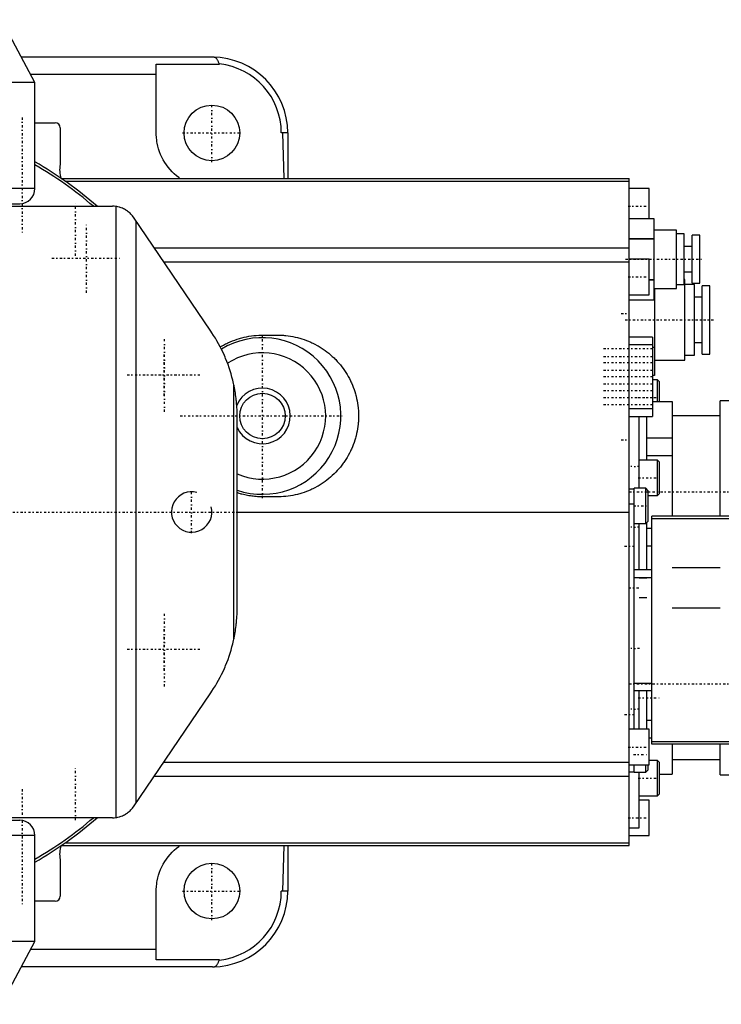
# Model space of a CAD drawing. Extents: x -565 to 345, y -109 to 109.
# Tile 9 of 10: x 37 to 176, y -97 to 97. Entities that reach past the tile are written whole.
import ezdxf

# ---------------------------------------------------------------- set-up
doc = ezdxf.new("R2010")
doc.units = 0
doc.linetypes.add('CENTER', pattern=[1.5, 0.45, -0.5, 0.05, -0.5])
for name, color, linetype in [('AM_0', 7, 'CONTINUOUS'), ('AM_10', 7, 'CONTINUOUS'), ('AM_7', 7, 'CENTER')]:
    doc.layers.add(name, color=color, linetype=linetype)

msp = doc.modelspace()

# ---------------------------------------------------------------- linework, layer by layer
at = {"layer": 'AM_0', "color": 7, "linetype": 'CONTINUOUS'}
for p, q in [((40, 85), (33.4, 97.41)), ((75.14, 90), (37.34, 90)), ((64, 75), (64, 88.64)), ((64, 88.64), (76.51, 88.64)), ((64, 86.59), (39.15, 86.59)), ((40, 85), (-50.98, 85)), ((40, 64), (40, 85)), ((40, 77), (44, 77)), ((45, 76), (45, 68.74)), ((90, 75), (88.73, 75)), ((88.99, 75), (89.2, 66)), ((90, 75), (90, 66)), ((45.21, 66), (157.5, 66)), ((45.95, 65.49), (157.5, 65.49)), ((157.5, -66), (157.5, 66)), ((40, 64), (-50.98, 64)), ((161.5, 64), (157.5, 64)), ((161.5, 58.08), (161.5, 64)), ((-51, 61), (37, 61)), ((-44.15, 60.5), (55.35, 60.5)), ((56.07, -60.45), (56.07, 60.45)), ((74.81, 35.75), (59.49, 58.31)), ((60.03, -57.51), (60.03, 57.51)), ((157.5, 58.08), (162.4, 58.08)), ((162.4, 58.08), (162.4, 41.92)), ((166.9, 55.77), (162.4, 55.77)), ((166.9, 44.23), (166.9, 55.77)), ((168.4, 55.01), (166.9, 55.01)), ((168.4, 44.99), (168.4, 55.01)), ((171.5, 54.75), (170, 54.75)), ((170, 45.25), (170, 54.75)), ((171.5, 45.25), (171.5, 54.75)), ((162.4, 54.04), (157.5, 54.04)), ((157.5, 54.04), (162.4, 54.04)), ((63.58, 52.29), (157.5, 52.29)), ((170, 52.5), (168.4, 52.5)), ((65.46, 49.52), (157.5, 49.52)), ((161.5, 50), (157.5, 50)), ((161.5, 43), (161.5, 50)), ((168.4, 47.5), (170, 47.5)), ((161.5, 45.96), (162.4, 45.96)), ((162.4, 45.96), (161.5, 45.96)), ((166.9, 44.99), (168.4, 44.99)), ((168.5, 45.99), (168.4, 45.99)), ((168.5, 30.01), (168.5, 45.99)), ((170.4, 44.99), (168.5, 44.99)), ((170, 45.25), (171.5, 45.25)), ((170.4, 31), (170.4, 44.99)), ((157.5, 43), (161.5, 43)), ((162.4, 44.23), (166.9, 44.23)), ((162.5, 43.48), (162.4, 43.48)), ((162.5, 44.23), (162.5, 27.04)), ((173.45, 44.74), (171.95, 44.74)), ((171.95, 31.25), (171.95, 44.74)), ((173.45, 31.25), (173.45, 44.74)), ((162.4, 41.92), (157.5, 41.92)), ((171.95, 42.49), (170.4, 42.49)), ((85, 35), (88, 35)), ((162.1, 34.58), (157.5, 34.58)), ((162.1, 34.58), (162.1, 18.92)), ((170.4, 33.51), (171.95, 33.51)), ((162.1, 33.08), (157.5, 33.08)), ((162.5, 32.52), (162.1, 32.52)), ((171.95, 31.25), (173.45, 31.25)), ((162.5, 30.01), (168.5, 30.01)), ((168.5, 31), (170.4, 31)), ((162.5, 27.04), (162.1, 27.04)), ((163.1, 26.17), (162.1, 26.17)), ((163.5, 25.77), (163.1, 26.17)), ((163.1, 21.89), (163.1, 26.17)), ((163.5, 21.89), (163.5, 25.77)), ((79.34, -25.13), (79.34, 25.13)), ((162.1, 21.89), (166, 21.89)), ((166, 21.89), (166, -0.85)), ((177.5, 22), (175.5, 22)), ((175.5, -0.85), (175.5, 22)), ((162.1, 20.42), (157.5, 20.42)), ((80, -18.89), (80, 18.89)), ((157.5, 18.92), (162.1, 18.92)), ((159.5, 4.72), (159.5, 18.94)), ((161, 10.25), (161, 18.93)), ((175.5, 19), (166, 19)), ((161, 14.69), (166, 14.69)), ((163.1, 10.25), (159.5, 10.25)), ((161, 11.2), (166, 11.2)), ((163.5, 9.85), (163.1, 10.25)), ((163.1, 3.25), (163.1, 10.25)), ((163.5, 3.65), (163.5, 9.85)), ((157.5, 4.6), (158.5, 4.6)), ((160.8, 4.7), (158.5, 4.7)), ((158.5, -43), (158.5, 4.7)), ((161.3, 4.2), (160.8, 4.7)), ((160.8, -2.3), (160.8, 4.7)), ((161.3, -1.8), (161.3, 4.2)), ((88, 3), (85, 3)), ((161.3, 3.25), (163.1, 3.25)), ((163.1, 3.25), (163.5, 3.65)), ((80, 0), (157.5, 0)), ((157.5, 1.6), (158.5, 1.6)), ((160.8, -2.3), (161.3, -1.8)), ((162, -45.95), (162, -0.85)), ((178, -0.85), (162, -0.85)), ((178, -1.35), (162, -1.35)), ((158.5, -2.3), (160.8, -2.3)), ((159.5, -11.46), (159.5, -2.29)), ((161, -11.48), (161, -2.1)), ((161, -3.2), (162, -3.2)), ((161, -6.69), (162, -6.69)), ((162, -11.46), (158.5, -11.46)), ((166, -11), (175.5, -11)), ((158.5, -12.96), (162, -12.96)), ((159.5, -13), (161, -13)), ((161, -17), (159.5, -17)), ((175.5, -19), (166, -19)), ((158.5, -33.84), (162, -33.84)), ((59.49, -58.31), (74.81, -35.75)), ((158.5, -35.34), (162, -35.34)), ((159.5, -43.03), (159.5, -35.36)), ((161, -43), (161, -35.34)), ((161, -41.2), (162, -41.2)), ((161.5, -43), (157.5, -43)), ((161.5, -50), (161.5, -43)), ((161.5, -44.69), (162, -44.69)), ((178, -45.45), (162, -45.45)), ((178, -45.95), (162, -45.95)), ((166, -45.95), (166, -51.89)), ((175.5, -52), (175.5, -45.96)), ((65.46, -49.52), (157.5, -49.52)), ((157.5, -50), (161.5, -50)), ((158.5, -51.5), (158.5, -50)), ((160.8, -51.5), (160.8, -50)), ((161.3, -51), (161.3, -50)), ((163.1, -49.17), (161.5, -49.17)), ((163.5, -49.57), (163.1, -49.17)), ((163.1, -56.17), (163.1, -49.17)), ((163.5, -55.77), (163.5, -49.57)), ((166, -49), (175.5, -49)), ((63.58, -52.29), (157.5, -52.29)), ((157.5, -51.4), (158.5, -51.4)), ((158.5, -51.5), (160.8, -51.5)), ((159.5, -62.5), (159.5, -51.51)), ((160.8, -51.5), (161.3, -51)), ((163.5, -51.89), (166, -51.89)), ((175.5, -52), (177.5, -52)), ((159.5, -56.17), (163.1, -56.17)), ((163.1, -56.17), (163.5, -55.77)), ((161.5, -57), (159.5, -57)), ((161.5, -64), (161.5, -57)), ((-51, -61), (37, -61)), ((55.35, -60.5), (-44.15, -60.5)), ((40, -64), (-50.98, -64)), ((40, -85), (40, -64)), ((157.5, -62.5), (159.5, -62.5)), ((157.5, -64), (161.5, -64)), ((45.21, -66), (157.5, -66)), ((45.95, -65.49), (157.5, -65.49)), ((89.2, -66), (88.99, -75)), ((90, -66), (90, -75)), ((45, -68.74), (45, -76)), ((64, -88.64), (64, -75)), ((90, -75), (88.73, -75)), ((44, -77), (40, -77)), ((40, -85), (-50.98, -85)), ((33.4, -97.41), (40, -85)), ((64, -86.59), (39.15, -86.59)), ((76.51, -88.64), (64, -88.64)), ((75.14, -90), (37.34, -90))]:
    msp.add_line(p, q, dxfattribs=at)
for points in [[(76.51, 88.64, 0), (76.47, 88.72, 0), (76.39, 88.88, 0), (76.32, 89.03, 0), (76.28, 89.1, 0), (76.25, 89.17, 0), (76.18, 89.31, 0), (76.11, 89.43, 0), (76.04, 89.54, 0), (75.97, 89.64, 0), (75.9, 89.72, 0), (75.86, 89.76, 0), (75.83, 89.79, 0), (75.75, 89.85, 0), (75.68, 89.9, 0), (75.61, 89.94, 0), (75.53, 89.96, 0), (75.48, 89.97, 0), (75.47, 89.97, 0), (75.46, 89.98, 0), (75.45, 89.98, 0), (75.45, 89.98, 0), (75.43, 89.98, 0), (75.42, 89.98, 0), (75.41, 89.98, 0), (75.41, 89.99, 0), (75.39, 89.99, 0), (75.38, 89.99, 0), (75.37, 89.99, 0), (75.37, 89.99, 0), (75.35, 89.99, 0), (75.34, 89.99, 0), (75.33, 89.99, 0), (75.31, 89.99, 0), (75.3, 89.99, 0), (75.29, 90, 0), (75.28, 90, 0), (75.27, 90, 0), (75.25, 90, 0), (75.24, 90, 0), (75.22, 90, 0), (75.2, 90, 0), (75.19, 90, 0), (75.18, 90, 0), (75.17, 90, 0), (75.15, 90, 0), (75.14, 90, 0)], [(68.68, 66, 0), (68.44, 66.17, 0), (67.98, 66.53, 0), (67.54, 66.92, 0), (67.32, 67.12, 0), (67.12, 67.33, 0), (66.72, 67.76, 0), (66.35, 68.21, 0), (66, 68.68, 0), (65.67, 69.17, 0), (65.38, 69.67, 0), (65.24, 69.93, 0), (65.11, 70.19, 0), (64.87, 70.72, 0), (64.65, 71.27, 0), (64.47, 71.83, 0), (64.31, 72.39, 0), (64.19, 72.96, 0), (64.14, 73.25, 0), (64.1, 73.54, 0), (64.04, 74.12, 0), (64, 74.71, 0), (64, 75, 0)], [(56.07, 60.45, 0), (55.95, 60.46, 0), (55.71, 60.49, 0), (55.47, 60.5, 0), (55.35, 60.5, 0)], [(59.49, 58.31, 0), (59.42, 58.41, 0), (59.28, 58.6, 0), (59.13, 58.78, 0), (59.05, 58.87, 0), (58.97, 58.95, 0), (58.81, 59.11, 0), (58.64, 59.27, 0), (58.47, 59.41, 0), (58.29, 59.55, 0), (58.11, 59.67, 0), (58.01, 59.73, 0), (57.92, 59.79, 0), (57.72, 59.9, 0), (57.52, 60.01, 0), (57.31, 60.1, 0), (57.09, 60.19, 0), (56.87, 60.26, 0), (56.76, 60.3, 0), (56.65, 60.33, 0), (56.42, 60.38, 0), (56.19, 60.43, 0), (56.07, 60.45, 0)], [(79.34, 25.13, 0), (79.28, 25.44, 0), (79.13, 26.07, 0), (78.97, 26.7, 0), (78.88, 27.01, 0), (78.79, 27.32, 0), (78.6, 27.94, 0), (78.4, 28.55, 0), (78.19, 29.16, 0), (77.96, 29.76, 0), (77.72, 30.36, 0), (77.6, 30.66, 0), (77.47, 30.96, 0), (77.2, 31.54, 0), (76.92, 32.13, 0), (76.63, 32.7, 0), (76.33, 33.27, 0), (76.01, 33.84, 0), (75.85, 34.12, 0), (75.69, 34.39, 0), (75.35, 34.94, 0), (74.99, 35.48, 0), (74.81, 35.75, 0)], [(76.66, 32.65, 0), (76.87, 32.78, 0), (77.29, 33.02, 0), (77.72, 33.25, 0), (77.94, 33.36, 0), (78.16, 33.46, 0), (78.6, 33.67, 0), (79.05, 33.85, 0), (79.51, 34.03, 0), (79.97, 34.19, 0), (80.43, 34.33, 0), (80.67, 34.4, 0), (80.9, 34.47, 0), (81.38, 34.58, 0), (81.85, 34.69, 0), (82.33, 34.78, 0), (82.81, 34.85, 0), (83.3, 34.91, 0), (83.54, 34.93, 0), (83.78, 34.95, 0), (84.27, 34.98, 0), (84.76, 35, 0), (85, 35, 0)], [(88, 35, 0), (88.23, 35, 0), (88.7, 34.98, 0), (89.16, 34.96, 0), (89.39, 34.94, 0), (89.63, 34.92, 0), (90.09, 34.86, 0), (90.55, 34.8, 0), (91.01, 34.71, 0), (91.46, 34.62, 0), (91.92, 34.51, 0), (92.14, 34.45, 0), (92.37, 34.39, 0), (92.81, 34.26, 0), (93.25, 34.11, 0), (93.69, 33.95, 0), (94.12, 33.78, 0), (94.55, 33.6, 0), (94.76, 33.5, 0), (94.97, 33.4, 0), (95.39, 33.19, 0), (95.8, 32.97, 0), (96, 32.86, 0), (96.2, 32.74, 0), (96.6, 32.49, 0), (96.99, 32.24, 0), (97.18, 32.11, 0), (97.37, 31.97, 0), (97.74, 31.69, 0), (98.11, 31.4, 0), (98.46, 31.11, 0), (98.81, 30.8, 0), (99.15, 30.48, 0), (99.31, 30.31, 0), (99.48, 30.15, 0), (99.8, 29.81, 0), (100.11, 29.46, 0), (100.4, 29.11, 0), (100.69, 28.74, 0), (100.97, 28.37, 0), (101.11, 28.18, 0), (101.24, 27.99, 0), (101.49, 27.6, 0), (101.74, 27.2, 0), (101.97, 26.8, 0), (102.19, 26.39, 0), (102.4, 25.97, 0), (102.5, 25.76, 0), (102.6, 25.55, 0), (102.78, 25.12, 0), (102.95, 24.69, 0), (103.11, 24.25, 0), (103.26, 23.81, 0), (103.39, 23.37, 0), (103.45, 23.14, 0), (103.51, 22.92, 0), (103.62, 22.46, 0), (103.71, 22.01, 0), (103.8, 21.55, 0), (103.86, 21.09, 0), (103.92, 20.63, 0), (103.94, 20.39, 0), (103.96, 20.16, 0), (103.98, 19.7, 0), (104, 19.23, 0), (104, 19, 0), (104, 18.77, 0), (103.98, 18.3, 0), (103.96, 17.84, 0), (103.94, 17.61, 0), (103.92, 17.37, 0), (103.86, 16.91, 0), (103.8, 16.45, 0), (103.71, 15.99, 0), (103.62, 15.54, 0), (103.51, 15.08, 0), (103.45, 14.86, 0), (103.39, 14.63, 0), (103.26, 14.19, 0), (103.11, 13.75, 0), (102.95, 13.31, 0), (102.78, 12.88, 0), (102.6, 12.45, 0), (102.5, 12.24, 0), (102.4, 12.03, 0), (102.19, 11.61, 0), (101.97, 11.2, 0), (101.74, 10.8, 0), (101.49, 10.4, 0), (101.24, 10.01, 0), (101.11, 9.82, 0), (100.97, 9.63, 0), (100.69, 9.26, 0), (100.4, 8.89, 0), (100.11, 8.54, 0), (99.8, 8.19, 0), (99.48, 7.85, 0), (99.31, 7.69, 0), (99.15, 7.52, 0), (98.81, 7.2, 0), (98.46, 6.89, 0), (98.11, 6.6, 0), (97.74, 6.31, 0), (97.37, 6.03, 0), (97.18, 5.89, 0), (96.99, 5.76, 0), (96.6, 5.51, 0), (96.2, 5.26, 0), (96, 5.14, 0), (95.8, 5.03, 0), (95.39, 4.81, 0), (94.97, 4.6, 0), (94.76, 4.5, 0), (94.55, 4.4, 0), (94.12, 4.22, 0), (93.69, 4.05, 0), (93.25, 3.89, 0), (92.81, 3.74, 0), (92.37, 3.61, 0), (92.14, 3.55, 0), (91.92, 3.49, 0), (91.46, 3.38, 0), (91.01, 3.29, 0), (90.55, 3.2, 0), (90.09, 3.14, 0), (89.63, 3.08, 0), (89.39, 3.06, 0), (89.16, 3.04, 0), (88.7, 3.02, 0), (88.23, 3, 0), (88, 3, 0)], [(80, 18.89, 0), (79.98, 19.89, 0), (79.92, 21.09, 0), (79.89, 21.43, 0), (79.86, 21.78, 0), (79.84, 21.96, 0), (79.82, 22.13, 0), (79.78, 22.48, 0), (79.74, 22.84, 0), (79.69, 23.19, 0), (79.64, 23.54, 0), (79.58, 23.89, 0), (79.55, 24.07, 0), (79.52, 24.25, 0), (79.45, 24.6, 0), (79.38, 24.95, 0), (79.34, 25.13, 0)], [(85, 3, 0), (84.86, 3, 0), (84.58, 3.01, 0), (84.29, 3.02, 0), (84.15, 3.02, 0), (84.01, 3.03, 0), (83.73, 3.05, 0), (83.45, 3.08, 0), (83.17, 3.11, 0), (82.89, 3.14, 0), (82.61, 3.18, 0), (82.47, 3.2, 0), (82.33, 3.22, 0), (82.05, 3.27, 0), (81.77, 3.33, 0), (81.5, 3.39, 0), (81.22, 3.45, 0), (80.95, 3.52, 0), (80.81, 3.56, 0), (80.68, 3.6, 0), (80.4, 3.67, 0), (80.13, 3.76, 0), (80, 3.8, 0)], [(79.34, -25.13, 0), (79.38, -24.95, 0), (79.45, -24.6, 0), (79.52, -24.25, 0), (79.55, -24.07, 0), (79.58, -23.89, 0), (79.64, -23.54, 0), (79.69, -23.19, 0), (79.74, -22.84, 0), (79.78, -22.48, 0), (79.82, -22.13, 0), (79.84, -21.96, 0), (79.86, -21.78, 0), (79.89, -21.43, 0), (79.92, -21.09, 0), (79.98, -19.89, 0), (80, -18.89, 0)], [(74.81, -35.75, 0), (74.99, -35.48, 0), (75.35, -34.94, 0), (75.69, -34.39, 0), (75.85, -34.12, 0), (76.01, -33.84, 0), (76.33, -33.27, 0), (76.63, -32.7, 0), (76.92, -32.13, 0), (77.2, -31.54, 0), (77.47, -30.96, 0), (77.6, -30.66, 0), (77.72, -30.36, 0), (77.96, -29.76, 0), (78.19, -29.16, 0), (78.4, -28.55, 0), (78.6, -27.94, 0), (78.79, -27.32, 0), (78.88, -27.01, 0), (78.97, -26.7, 0), (79.13, -26.07, 0), (79.28, -25.44, 0), (79.34, -25.13, 0)], [(56.07, -60.45, 0), (56.19, -60.43, 0), (56.42, -60.38, 0), (56.65, -60.33, 0), (56.76, -60.3, 0), (56.87, -60.26, 0), (57.09, -60.19, 0), (57.31, -60.1, 0), (57.52, -60.01, 0), (57.72, -59.9, 0), (57.92, -59.79, 0), (58.01, -59.73, 0), (58.11, -59.67, 0), (58.29, -59.55, 0), (58.47, -59.41, 0), (58.64, -59.27, 0), (58.81, -59.11, 0), (58.97, -58.95, 0), (59.05, -58.87, 0), (59.13, -58.78, 0), (59.28, -58.6, 0), (59.42, -58.41, 0), (59.49, -58.31, 0)], [(55.35, -60.5, 0), (55.47, -60.5, 0), (55.71, -60.49, 0), (55.95, -60.46, 0), (56.07, -60.45, 0)], [(64, -75, 0), (64, -74.71, 0), (64.04, -74.12, 0), (64.1, -73.54, 0), (64.14, -73.25, 0), (64.19, -72.96, 0), (64.31, -72.39, 0), (64.47, -71.83, 0), (64.65, -71.27, 0), (64.87, -70.72, 0), (65.11, -70.19, 0), (65.24, -69.93, 0), (65.38, -69.67, 0), (65.67, -69.17, 0), (66, -68.68, 0), (66.35, -68.21, 0), (66.72, -67.76, 0), (67.12, -67.33, 0), (67.32, -67.12, 0), (67.54, -66.92, 0), (67.98, -66.53, 0), (68.44, -66.17, 0), (68.68, -66, 0)], [(75.14, -90, 0), (75.15, -90, 0), (75.16, -90, 0), (75.18, -90, 0), (75.19, -90, 0), (75.2, -90, 0), (75.21, -90, 0), (75.23, -90, 0), (75.25, -90, 0), (75.26, -90, 0), (75.27, -90, 0), (75.28, -90, 0), (75.29, -90, 0), (75.3, -89.99, 0), (75.32, -89.99, 0), (75.33, -89.99, 0), (75.34, -89.99, 0), (75.36, -89.99, 0), (75.36, -89.99, 0), (75.37, -89.99, 0), (75.38, -89.99, 0), (75.4, -89.99, 0), (75.4, -89.99, 0), (75.41, -89.98, 0), (75.42, -89.98, 0), (75.44, -89.98, 0), (75.44, -89.98, 0), (75.45, -89.98, 0), (75.46, -89.98, 0), (75.48, -89.97, 0), (75.49, -89.97, 0), (75.5, -89.97, 0), (75.52, -89.96, 0), (75.52, -89.96, 0), (75.53, -89.96, 0), (75.54, -89.96, 0), (75.55, -89.95, 0), (75.6, -89.94, 0), (75.67, -89.9, 0), (75.75, -89.86, 0), (75.82, -89.8, 0), (75.86, -89.76, 0), (75.89, -89.72, 0), (75.96, -89.64, 0), (76.03, -89.54, 0), (76.1, -89.43, 0), (76.17, -89.31, 0), (76.25, -89.17, 0), (76.28, -89.1, 0), (76.32, -89.03, 0), (76.39, -88.88, 0), (76.47, -88.72, 0), (76.51, -88.64, 0)]]:
    msp.add_polyline3d(points, dxfattribs=at)
for centre, radius in [((75, 75), 5.5), ((85, 19), 4.5), ((75, -75), 5.5)]:
    msp.add_circle(centre, radius, dxfattribs=at)
for centre, radius, start, end in [((75, 75), 15, 0, 89.4758), ((75, 75), 13.73, 0, 83.7005), ((44, 76), 1, 0, 90), ((0, 0), 80, 49.1347, 60), ((0, 0), 79.5, 49.553, 59.7917), ((49.9, 67.73), 5, 168.305, 200.1231), ((37, 64), 3, 270, 0), ((85, 19), 15.5, 251.1809, 121.5734), ((85, 19), 12.5, 246.4218, 123.5434), ((85, 19), 5.5, 204.62, 157.5082), ((37, -64), 3, 0, 90), ((0, 0), 80, 300, 310.8653), ((0, 0), 79.5, 300.2083, 310.447), ((49.9, -67.73), 5, 159.8769, 191.695), ((75, -75), 15, 270.5242, 0), ((75, -75), 13.73, 276.2995, 0), ((44, -76), 1, 270, 0)]:
    msp.add_arc(centre, radius, start, end, dxfattribs=at)
at = {"layer": 'AM_10', "color": 7, "linetype": 'CONTINUOUS'}
msp.add_arc((71, 0), 4, 75, 15, dxfattribs=at)
at = {"layer": 'AM_7', "color": 4, "linetype": 'CENTER'}
for p, q in [((75, 69.22), (75, 80.78)), ((37.5, 78.06), (37.5, 54.83)), ((69.22, 75), (80.78, 75)), ((48, 50.7), (48, 60.97)), ((157.3, 60.5), (161.7, 60.5)), ((50.2, 43.38), (50.2, 57.03)), ((43.38, 50.2), (57.03, 50.2)), ((156.8, 50), (172.2, 50)), ((157.3, 46.5), (161.7, 46.5)), ((155.93, 39.25), (157.57, 39.25)), ((156.7, 38), (174.25, 38)), ((85, 2.73), (85, 35.27)), ((65.6, 19.82), (65.6, 34.52)), ((65.59, 22.97), (65.59, 31.37)), ((152.44, 32.35), (162.56, 32.35)), ((152.44, 30.74), (162.56, 30.74)), ((152.44, 29.58), (162.56, 29.58)), ((152.44, 28.04), (162.56, 28.04)), ((58.25, 27.17), (72.95, 27.17)), ((61.39, 27.17), (69.79, 27.17)), ((152.44, 26.81), (162.56, 26.81)), ((152.44, 25.34), (162.56, 25.34)), ((152.44, 24.04), (162.56, 24.04)), ((152.44, 22.64), (162.56, 22.64)), ((159.3, 22.67), (163.7, 22.67)), ((152.44, 21.27), (162.56, 21.27)), ((68.73, 19), (101.28, 19)), ((155.93, 14.25), (157.57, 14.25)), ((159.58, 9), (157.83, 9)), ((159.3, 6.75), (163.7, 6.75)), ((71, -4.2), (71, 4.2)), ((157.5, 4), (201.5, 4)), ((-342.59, 0), (88.2, 0)), ((158.36, 1.2), (161.44, 1.2)), ((159.58, -3), (157.83, -3)), ((156.61, -6.73), (158.59, -6.73)), ((157.4, -15), (159.6, -15)), ((65.6, -34.52), (65.6, -19.82)), ((65.59, -31.37), (65.59, -22.97)), ((58.25, -27.17), (72.95, -27.17)), ((159.58, -27), (157.83, -27)), ((157.5, -34), (201.5, -34)), ((159.3, -36.75), (163.7, -36.75)), ((156.61, -40.06), (158.59, -40.06)), ((159.58, -39), (157.83, -39)), ((157.3, -46.5), (161.7, -46.5)), ((158.36, -48), (161.44, -48)), ((48, -60.97), (48, -50.7)), ((159.3, -52.67), (163.7, -52.67)), ((37.5, -54.83), (37.5, -78.06)), ((157.3, -60.5), (161.7, -60.5)), ((75, -80.78), (75, -69.22)), ((69.22, -75), (80.78, -75))]:
    msp.add_line(p, q, dxfattribs=at)

doc.saveas('drawing.dxf')
